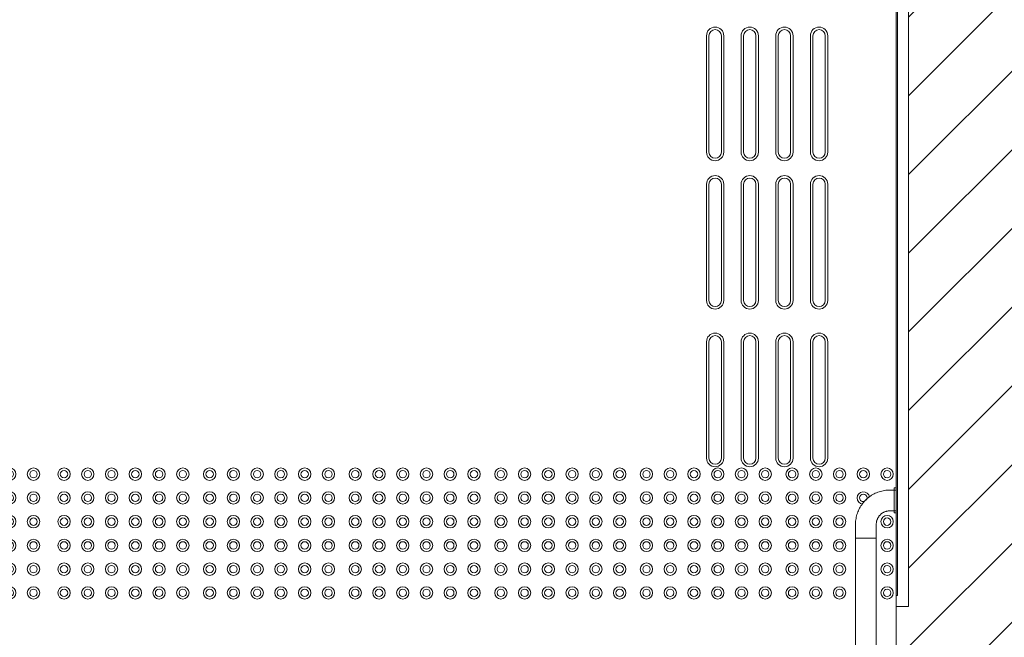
# Model space of a CAD drawing. Header units: metres. Extents: x 2.5 to 42.1, y -73.7 to -48.4.
# Tile 18 of 256: x 9.4 to 11.4, y -68 to -66.7. Entities that reach past the tile are written whole.
import ezdxf

# ---------------------------------------------------------------- set-up
doc = ezdxf.new("R2010")
doc.units = ezdxf.units.M
for name, color, linetype, lineweight in [('A-GENM', 7, 'Continuous', 18), ('A-WALL', 7, 'Continuous', 18), ('A-WALL-PATT', 7, 'Continuous', 18), ('Balaústres', 7, 'Continuous', 18), ('Corrimão', 7, 'Continuous', 18), ('Guarda-corpos', 7, 'Continuous', 18)]:
    doc.layers.add(name, color=color, linetype=linetype, lineweight=lineweight)
pattern_1 = [(45, (21.555, -62.929), (-0.0795495, 0.0795495), [])]

# ---------------------------------------------------------------- blocks, each defined once
blk = doc.blocks.new('_ARQPWR_ACS Piso tátil de alerta - 30 cm Inox-7195133-TÉRREO _0_32m')
at = {"layer": 'A-GENM', "color": 253, "true_color": 0xaaaaaa}
for centre, radius, start, end in [((-0.12, 0.12), 0.0125, 0, 180), ((-0.12, 0.12), 0.0125, 180, 360), ((-0.12, 0.12), 0.0075, 360, 180), ((-0.12, 0.12), 0.0075, 180, 360), ((-0.072, 0.12), 0.0125, 0, 180), ((-0.072, 0.12), 0.0125, 180, 360), ((-0.072, 0.12), 0.0075, 360, 180), ((-0.072, 0.12), 0.0075, 180, 360), ((-0.024, 0.12), 0.0125, 0, 180), ((-0.024, 0.12), 0.0125, 180, 360), ((-0.024, 0.12), 0.0075, 360, 180), ((-0.024, 0.12), 0.0075, 180, 360), ((0.024, 0.12), 0.0125, 0, 180), ((0.024, 0.12), 0.0125, 180, 360), ((0.024, 0.12), 0.0075, 360, 180), ((0.024, 0.12), 0.0075, 180, 360), ((0.072, 0.12), 0.0125, 0, 180), ((0.072, 0.12), 0.0125, 180, 360), ((0.072, 0.12), 0.0075, 360, 180), ((0.072, 0.12), 0.0075, 180, 360), ((0.12, 0.12), 0.0125, 0, 180), ((0.12, 0.12), 0.0125, 180, 360), ((0.12, 0.12), 0.0075, 360, 180), ((0.12, 0.12), 0.0075, 180, 360), ((-0.12, 0.072), 0.0125, 0, 180), ((-0.072, 0.072), 0.0125, 0, 180), ((-0.024, 0.072), 0.0125, 0, 180), ((0.024, 0.072), 0.0125, 0, 180), ((0.072, 0.072), 0.0125, 0, 180), ((0.12, 0.072), 0.0125, 0, 180), ((-0.12, 0.072), 0.0125, 180, 360), ((-0.12, 0.072), 0.0075, 360, 180), ((-0.12, 0.072), 0.0075, 180, 360), ((-0.072, 0.072), 0.0125, 180, 360), ((-0.072, 0.072), 0.0075, 360, 180), ((-0.072, 0.072), 0.0075, 180, 360), ((-0.024, 0.072), 0.0125, 180, 360), ((-0.024, 0.072), 0.0075, 360, 180), ((-0.024, 0.072), 0.0075, 180, 360), ((0.024, 0.072), 0.0125, 180, 360), ((0.024, 0.072), 0.0075, 360, 180), ((0.024, 0.072), 0.0075, 180, 360), ((0.072, 0.072), 0.0125, 180, 360), ((0.072, 0.072), 0.0075, 360, 180), ((0.072, 0.072), 0.0075, 180, 360), ((0.12, 0.072), 0.0125, 180, 360), ((0.12, 0.072), 0.0075, 360, 180), ((0.12, 0.072), 0.0075, 180, 360), ((-0.12, 0.024), 0.0125, 0, 180), ((-0.12, 0.024), 0.0125, 180, 360), ((-0.12, 0.024), 0.0075, 360, 180), ((-0.12, 0.024), 0.0075, 180, 360), ((-0.072, 0.024), 0.0125, 0, 180), ((-0.072, 0.024), 0.0125, 180, 360), ((-0.072, 0.024), 0.0075, 360, 180), ((-0.072, 0.024), 0.0075, 180, 360), ((-0.024, 0.024), 0.0125, 0, 180), ((-0.024, 0.024), 0.0125, 180, 360), ((-0.024, 0.024), 0.0075, 360, 180), ((-0.024, 0.024), 0.0075, 180, 360), ((0.024, 0.024), 0.0125, 0, 180), ((0.024, 0.024), 0.0125, 180, 360), ((0.024, 0.024), 0.0075, 360, 180), ((0.024, 0.024), 0.0075, 180, 360), ((0.072, 0.024), 0.0125, 0, 180), ((0.072, 0.024), 0.0125, 180, 360), ((0.072, 0.024), 0.0075, 360, 180), ((0.072, 0.024), 0.0075, 180, 360), ((0.12, 0.024), 0.0125, 0, 180), ((0.12, 0.024), 0.0125, 180, 360), ((0.12, 0.024), 0.0075, 360, 180), ((0.12, 0.024), 0.0075, 180, 360), ((-0.12, -0.024), 0.0125, 0, 180), ((-0.12, -0.024), 0.0075, 360, 180), ((-0.072, -0.024), 0.0125, 0, 180), ((-0.072, -0.024), 0.0075, 360, 180), ((-0.024, -0.024), 0.0125, 0, 180), ((-0.024, -0.024), 0.0075, 360, 180), ((0.024, -0.024), 0.0125, 0, 180), ((0.024, -0.024), 0.0075, 360, 180), ((0.072, -0.024), 0.0125, 0, 180), ((0.072, -0.024), 0.0075, 360, 180), ((0.12, -0.024), 0.0125, 0, 180), ((0.12, -0.024), 0.0075, 360, 180), ((-0.12, -0.024), 0.0125, 180, 360), ((-0.12, -0.024), 0.0075, 180, 360), ((-0.072, -0.024), 0.0125, 180, 360), ((-0.072, -0.024), 0.0075, 180, 360), ((-0.024, -0.024), 0.0125, 180, 360), ((-0.024, -0.024), 0.0075, 180, 360), ((0.024, -0.024), 0.0125, 180, 360), ((0.024, -0.024), 0.0075, 180, 360), ((0.072, -0.024), 0.0125, 180, 360), ((0.072, -0.024), 0.0075, 180, 360), ((0.12, -0.024), 0.0125, 180, 360), ((0.12, -0.024), 0.0075, 180, 360), ((-0.12, -0.072), 0.0125, 0, 180), ((-0.072, -0.072), 0.0125, 0, 180), ((-0.024, -0.072), 0.0125, 0, 180), ((0.024, -0.072), 0.0125, 0, 180), ((0.072, -0.072), 0.0125, 0, 180), ((0.12, -0.072), 0.0125, 0, 180), ((-0.12, -0.072), 0.0125, 180, 360), ((-0.12, -0.072), 0.0075, 360, 180), ((-0.12, -0.072), 0.0075, 180, 360), ((-0.072, -0.072), 0.0125, 180, 360), ((-0.072, -0.072), 0.0075, 360, 180), ((-0.072, -0.072), 0.0075, 180, 360), ((-0.024, -0.072), 0.0125, 180, 360), ((-0.024, -0.072), 0.0075, 360, 180), ((-0.024, -0.072), 0.0075, 180, 360), ((0.024, -0.072), 0.0125, 180, 360), ((0.024, -0.072), 0.0075, 360, 180), ((0.024, -0.072), 0.0075, 180, 360), ((0.072, -0.072), 0.0125, 180, 360), ((0.072, -0.072), 0.0075, 360, 180), ((0.072, -0.072), 0.0075, 180, 360), ((0.12, -0.072), 0.0125, 180, 360), ((0.12, -0.072), 0.0075, 360, 180), ((0.12, -0.072), 0.0075, 180, 360), ((-0.12, -0.12), 0.0125, 0, 180), ((-0.12, -0.12), 0.0075, 360, 180), ((-0.072, -0.12), 0.0125, 0, 180), ((-0.072, -0.12), 0.0075, 360, 180), ((-0.024, -0.12), 0.0125, 0, 180), ((-0.024, -0.12), 0.0075, 360, 180), ((0.024, -0.12), 0.0125, 0, 180), ((0.024, -0.12), 0.0075, 360, 180), ((0.072, -0.12), 0.0125, 0, 180), ((0.072, -0.12), 0.0075, 360, 180), ((0.12, -0.12), 0.0125, 0, 180), ((0.12, -0.12), 0.0075, 360, 180), ((-0.12, -0.12), 0.0125, 180, 360), ((-0.12, -0.12), 0.0075, 180, 360), ((-0.072, -0.12), 0.0125, 180, 360), ((-0.072, -0.12), 0.0075, 180, 360), ((-0.024, -0.12), 0.0125, 180, 360), ((-0.024, -0.12), 0.0075, 180, 360), ((0.024, -0.12), 0.0125, 180, 360), ((0.024, -0.12), 0.0075, 180, 360), ((0.072, -0.12), 0.0125, 180, 360), ((0.072, -0.12), 0.0075, 180, 360), ((0.12, -0.12), 0.0125, 180, 360), ((0.12, -0.12), 0.0075, 180, 360)]:
    blk.add_arc(centre, radius, start, end, dxfattribs=at)
blk = doc.blocks.new('_ARQPWR_ACS Piso tátil de alerta - 30 cm Inox-V50-TÉRREO _0_32m')
at = {"layer": 'A-GENM', "color": 253, "true_color": 0xaaaaaa}
for centre, radius, start, end in [((-0.12, 0.12), 0.0125, 0, 180), ((-0.12, 0.12), 0.0125, 180, 360), ((-0.12, 0.12), 0.0075, 360, 180), ((-0.12, 0.12), 0.0075, 180, 360), ((-0.072, 0.12), 0.0125, 0, 180), ((-0.072, 0.12), 0.0125, 180, 360), ((-0.072, 0.12), 0.0075, 360, 180), ((-0.072, 0.12), 0.0075, 180, 360), ((-0.024, 0.12), 0.0125, 0, 180), ((-0.024, 0.12), 0.0125, 180, 360), ((-0.024, 0.12), 0.0075, 360, 180), ((-0.024, 0.12), 0.0075, 180, 360), ((0.024, 0.12), 0.0125, 0, 180), ((0.024, 0.12), 0.0125, 180, 360), ((0.024, 0.12), 0.0075, 360, 180), ((0.024, 0.12), 0.0075, 180, 360), ((0.072, 0.12), 0.0125, 0, 180), ((0.072, 0.12), 0.0125, 180, 360), ((0.072, 0.12), 0.0075, 360, 180), ((0.072, 0.12), 0.0075, 180, 360), ((-0.12, 0.072), 0.0125, 0, 180), ((-0.072, 0.072), 0.0125, 0, 180), ((-0.024, 0.072), 0.0125, 0, 180), ((0.024, 0.072), 0.0125, 7.763, 180), ((-0.12, 0.072), 0.0125, 180, 360), ((-0.12, 0.072), 0.0075, 360, 180), ((-0.12, 0.072), 0.0075, 180, 360), ((-0.072, 0.072), 0.0125, 180, 360), ((-0.072, 0.072), 0.0075, 360, 180), ((-0.072, 0.072), 0.0075, 180, 360), ((-0.024, 0.072), 0.0125, 180, 360), ((-0.024, 0.072), 0.0075, 360, 180), ((-0.024, 0.072), 0.0075, 180, 360), ((0.024, 0.072), 0.0125, 180, 266.4089), ((0.024, 0.072), 0.0075, 360, 180), ((0.024, 0.072), 0.0075, 180, 294.8937), ((0.024, 0.072), 0.0075, 325.2705, 360), ((-0.12, 0.024), 0.0125, 0, 180), ((-0.12, 0.024), 0.0125, 180, 360), ((-0.12, 0.024), 0.0075, 360, 180), ((-0.12, 0.024), 0.0075, 180, 360), ((-0.072, 0.024), 0.0125, 0, 180), ((-0.072, 0.024), 0.0125, 180, 360), ((-0.072, 0.024), 0.0075, 360, 180), ((-0.072, 0.024), 0.0075, 180, 360), ((-0.024, 0.024), 0.0125, 0, 180), ((-0.024, 0.024), 0.0125, 180, 360), ((-0.024, 0.024), 0.0075, 360, 180), ((-0.024, 0.024), 0.0075, 180, 360), ((0.072, 0.024), 0.0125, 0, 180), ((0.072, 0.024), 0.0125, 180, 360), ((0.072, 0.024), 0.0075, 360, 180), ((0.072, 0.024), 0.0075, 180, 360), ((-0.12, -0.024), 0.0125, 0, 180), ((-0.12, -0.024), 0.0075, 360, 180), ((-0.072, -0.024), 0.0125, 0, 180), ((-0.072, -0.024), 0.0075, 360, 180), ((-0.024, -0.024), 0.0125, 0, 180), ((-0.024, -0.024), 0.0075, 360, 180), ((0.072, -0.024), 0.0125, 0, 180), ((0.072, -0.024), 0.0075, 360, 180), ((-0.12, -0.024), 0.0125, 180, 360), ((-0.12, -0.024), 0.0075, 180, 360), ((-0.072, -0.024), 0.0125, 180, 360), ((-0.072, -0.024), 0.0075, 180, 360), ((-0.024, -0.024), 0.0125, 180, 360), ((-0.024, -0.024), 0.0075, 180, 360), ((0.072, -0.024), 0.0125, 180, 360), ((0.072, -0.024), 0.0075, 180, 360), ((-0.12, -0.072), 0.0125, 0, 180), ((-0.072, -0.072), 0.0125, 0, 180), ((-0.024, -0.072), 0.0125, 0, 180), ((0.072, -0.072), 0.0125, 0, 180), ((-0.12, -0.072), 0.0125, 180, 360), ((-0.12, -0.072), 0.0075, 360, 180), ((-0.12, -0.072), 0.0075, 180, 360), ((-0.072, -0.072), 0.0125, 180, 360), ((-0.072, -0.072), 0.0075, 360, 180), ((-0.072, -0.072), 0.0075, 180, 360), ((-0.024, -0.072), 0.0125, 180, 360), ((-0.024, -0.072), 0.0075, 360, 180), ((-0.024, -0.072), 0.0075, 180, 360), ((0.072, -0.072), 0.0125, 180, 360), ((0.072, -0.072), 0.0075, 360, 180), ((0.072, -0.072), 0.0075, 180, 360), ((-0.12, -0.12), 0.0125, 0, 180), ((-0.12, -0.12), 0.0075, 360, 180), ((-0.072, -0.12), 0.0125, 0, 180), ((-0.072, -0.12), 0.0075, 360, 180), ((-0.024, -0.12), 0.0125, 0, 180), ((-0.024, -0.12), 0.0075, 360, 180), ((0.072, -0.12), 0.0125, 0, 180), ((0.072, -0.12), 0.0075, 360, 180), ((-0.12, -0.12), 0.0125, 180, 360), ((-0.12, -0.12), 0.0075, 180, 360), ((-0.072, -0.12), 0.0125, 180, 360), ((-0.072, -0.12), 0.0075, 180, 360), ((-0.024, -0.12), 0.0125, 180, 360), ((-0.024, -0.12), 0.0075, 180, 360), ((0.072, -0.12), 0.0125, 180, 360), ((0.072, -0.12), 0.0075, 180, 360)]:
    blk.add_arc(centre, radius, start, end, dxfattribs=at)
blk = doc.blocks.new('_ARQPWR_ACS Piso tátil direcional - 30 cm Inox-7195131-TÉRREO _0_32m')
at = {"layer": 'A-GENM', "color": 253, "true_color": 0xaaaaaa}
for p, q in [((-0.1175, 0.1225), (0.1175, 0.1225)), ((0.1175, 0.1175), (-0.1175, 0.1175)), ((-0.1175, 0.0925), (0.1175, 0.0925)), ((0.1175, 0.0875), (-0.1175, 0.0875)), ((-0.1175, 0.0525), (0.1175, 0.0525)), ((0.1175, 0.0475), (-0.1175, 0.0475)), ((-0.1175, 0.0225), (0.1175, 0.0225)), ((0.1175, 0.0175), (-0.1175, 0.0175)), ((-0.1175, -0.0175), (0.1175, -0.0175)), ((0.1175, -0.0225), (-0.1175, -0.0225)), ((-0.1175, -0.0475), (0.1175, -0.0475)), ((0.1175, -0.0525), (-0.1175, -0.0525)), ((-0.1175, -0.0875), (0.1175, -0.0875)), ((0.1175, -0.0925), (-0.1175, -0.0925)), ((-0.1175, -0.1175), (0.1175, -0.1175)), ((0.1175, -0.1225), (-0.1175, -0.1225))]:
    blk.add_line(p, q, dxfattribs=at)
for centre, radius, start, end in [((-0.1175, 0.105), 0.0175, 90, 270), ((0.1175, 0.105), 0.0175, 270, 90), ((-0.1175, 0.105), 0.0125, 90, 270), ((0.1175, 0.105), 0.0125, 270, 90), ((-0.1175, 0.035), 0.0175, 90, 270), ((-0.1175, 0.035), 0.0125, 90, 270), ((0.1175, 0.035), 0.0175, 270, 90), ((0.1175, 0.035), 0.0125, 270, 90), ((-0.1175, -0.035), 0.0175, 90, 270), ((0.1175, -0.035), 0.0175, 270, 90), ((-0.1175, -0.035), 0.0125, 90, 270), ((0.1175, -0.035), 0.0125, 270, 90), ((-0.1175, -0.105), 0.0175, 90, 270), ((-0.1175, -0.105), 0.0125, 90, 270), ((0.1175, -0.105), 0.0175, 270, 90), ((0.1175, -0.105), 0.0125, 270, 90)]:
    blk.add_arc(centre, radius, start, end, dxfattribs=at)
blk = doc.blocks.new('Guarda-corpo - Apoio com Canopla-8761141-TÉRREO _0_32m')
at = {"layer": 'Balaústres', "color": 253, "true_color": 0xaaaaaa}
for p, q in [((-0.0476, 0.1014), (-0.0514, 0.1014)), ((-0.0476, 0.0506), (-0.0476, 0.1014)), ((-0.0386, 0.097), (-0.0514, 0.097)), ((-0.0514, 0.055), (-0.0386, 0.055)), ((-0.0514, 0.0506), (-0.0476, 0.0506)), ((-0.0111, 0.0275), (-0.0111, 0)), ((0.0309, 0), (0.0309, 0.0275)), ((0.0068, 0), (0.0129, 0))]:
    blk.add_line(p, q, dxfattribs=at)
at = {"layer": 'Balaústres', "color": 253, "true_color": 0xaaaaaa, "flags": 128}
for points in [[(0.0309, 0.0275), (0.0308, 0.0303), (0.0306, 0.0331), (0.0304, 0.0358), (0.03, 0.0386), (0.0295, 0.0413), (0.0289, 0.044), (0.0281, 0.0467), (0.0273, 0.0494), (0.0264, 0.052), (0.0254, 0.0546), (0.0242, 0.0571), (0.023, 0.0596), (0.0217, 0.062), (0.0202, 0.0644), (0.0187, 0.0667), (0.0171, 0.069), (0.0154, 0.0712), (0.0136, 0.0733), (0.0117, 0.0754), (0.0098, 0.0774), (0.0077, 0.0793), (0.0056, 0.0811), (0.0035, 0.0828), (0.0012, 0.0844), (-0.0011, 0.086), (-0.0035, 0.0874), (-0.0059, 0.0888), (-0.0084, 0.0901), (-0.0109, 0.0912), (-0.0135, 0.0923), (-0.0161, 0.0932), (-0.0187, 0.0941), (-0.0214, 0.0948), (-0.0241, 0.0955), (-0.0268, 0.096), (-0.0296, 0.0964), (-0.0323, 0.0967), (-0.0351, 0.0969), (-0.0379, 0.097), (-0.0386, 0.097)], [(0.0309, 0.0275), (0.0308, 0.0303), (0.0306, 0.0331), (0.0304, 0.0358), (0.03, 0.0386), (0.0295, 0.0413), (0.0289, 0.044), (0.0281, 0.0467), (0.0273, 0.0494), (0.0264, 0.052), (0.0254, 0.0546), (0.0242, 0.0571), (0.023, 0.0596), (0.0217, 0.062), (0.0202, 0.0644), (0.0187, 0.0667), (0.0171, 0.069), (0.0154, 0.0712), (0.0136, 0.0733), (0.0117, 0.0754), (0.0098, 0.0774), (0.0077, 0.0793), (0.0056, 0.0811), (0.0035, 0.0828), (0.0012, 0.0844), (-0.0011, 0.086), (-0.0035, 0.0874), (-0.0059, 0.0888), (-0.0084, 0.0901), (-0.0109, 0.0912), (-0.0135, 0.0923), (-0.0161, 0.0932), (-0.0187, 0.0941), (-0.0214, 0.0948), (-0.0241, 0.0955), (-0.0268, 0.096), (-0.0296, 0.0964), (-0.0323, 0.0967), (-0.0351, 0.0969), (-0.0379, 0.097), (-0.0386, 0.097)], [(-0.0386, 0.055), (-0.0376, 0.055), (-0.0365, 0.0549), (-0.0354, 0.0548), (-0.0343, 0.0546), (-0.0332, 0.0545), (-0.0321, 0.0542), (-0.0311, 0.0539), (-0.03, 0.0536), (-0.029, 0.0532), (-0.0279, 0.0528), (-0.0269, 0.0524), (-0.026, 0.0519), (-0.025, 0.0514), (-0.024, 0.0508), (-0.0231, 0.0502), (-0.0222, 0.0496), (-0.0214, 0.0489), (-0.0205, 0.0482), (-0.0197, 0.0474), (-0.0189, 0.0467), (-0.0182, 0.0459), (-0.0175, 0.045), (-0.0168, 0.0442), (-0.0161, 0.0433), (-0.0155, 0.0424), (-0.0149, 0.0414), (-0.0144, 0.0405), (-0.0139, 0.0395), (-0.0134, 0.0385), (-0.013, 0.0375), (-0.0126, 0.0364), (-0.0123, 0.0354), (-0.012, 0.0343), (-0.0118, 0.0333), (-0.0116, 0.0322), (-0.0114, 0.0311), (-0.0113, 0.03), (-0.0112, 0.0289), (-0.0112, 0.0278), (-0.0111, 0.0275)], [(-0.0161, 0.0433), (-0.0155, 0.0424), (-0.0149, 0.0414)]]:
    blk.add_lwpolyline(points, dxfattribs=at)
blk = doc.blocks.new('Guarda-corpo - Apoio com Canopla-8761143-TÉRREO _0_32m')
at = {"layer": 'Balaústres', "color": 253, "true_color": 0xaaaaaa}
for p, q in [((-0.0111, 0), (-0.0111, -0.0275)), ((0.0309, -0.0275), (0.0309, 0)), ((0.0129, 0), (0.0068, 0)), ((-0.0476, -0.0506), (-0.0514, -0.0506)), ((-0.0386, -0.055), (-0.0514, -0.055)), ((-0.0476, -0.1014), (-0.0476, -0.0506)), ((-0.0514, -0.097), (-0.0386, -0.097)), ((-0.0514, -0.1014), (-0.0476, -0.1014))]:
    blk.add_line(p, q, dxfattribs=at)
at = {"layer": 'Balaústres', "color": 253, "true_color": 0xaaaaaa, "flags": 128}
for points in [[(-0.0386, -0.097), (-0.0359, -0.0969), (-0.0331, -0.0968), (-0.0303, -0.0965), (-0.0276, -0.0961), (-0.0248, -0.0956), (-0.0221, -0.095), (-0.0194, -0.0943), (-0.0168, -0.0935), (-0.0142, -0.0925), (-0.0116, -0.0915), (-0.009, -0.0904), (-0.0066, -0.0891), (-0.0041, -0.0878), (-0.0017, -0.0864), (0.0006, -0.0849), (0.0029, -0.0832), (0.0051, -0.0815), (0.0072, -0.0798), (0.0092, -0.0779), (0.0112, -0.0759), (0.0131, -0.0739), (0.0149, -0.0718), (0.0166, -0.0696), (0.0183, -0.0674), (0.0198, -0.0651), (0.0213, -0.0627), (0.0226, -0.0603), (0.0239, -0.0578), (0.0251, -0.0553), (0.0261, -0.0527), (0.0271, -0.0501), (0.0279, -0.0474), (0.0287, -0.0447), (0.0293, -0.042), (0.0298, -0.0393), (0.0303, -0.0366), (0.0306, -0.0338), (0.0308, -0.031), (0.0308, -0.0283), (0.0309, -0.0275)], [(-0.0111, -0.0275), (-0.0112, -0.0286), (-0.0112, -0.0297), (-0.0113, -0.0308), (-0.0115, -0.0319), (-0.0117, -0.033), (-0.0119, -0.034), (-0.0122, -0.0351), (-0.0125, -0.0362), (-0.0129, -0.0372), (-0.0133, -0.0382), (-0.0138, -0.0392), (-0.0143, -0.0402), (-0.0148, -0.0412), (-0.0154, -0.0421), (-0.016, -0.043), (-0.0166, -0.0439), (-0.0173, -0.0448), (-0.018, -0.0456), (-0.0187, -0.0464), (-0.0195, -0.0472), (-0.0203, -0.048), (-0.0211, -0.0487), (-0.022, -0.0494), (-0.0229, -0.05), (-0.0238, -0.0506), (-0.0247, -0.0512), (-0.0257, -0.0518), (-0.0267, -0.0523), (-0.0277, -0.0527), (-0.0287, -0.0531), (-0.0297, -0.0535), (-0.0308, -0.0538), (-0.0318, -0.0541), (-0.0329, -0.0544), (-0.034, -0.0546), (-0.0351, -0.0548), (-0.0362, -0.0549), (-0.0373, -0.055), (-0.0384, -0.055), (-0.0386, -0.055)], [(-0.0386, -0.097), (-0.0359, -0.0969), (-0.0331, -0.0968), (-0.0303, -0.0965), (-0.0276, -0.0961), (-0.0248, -0.0956), (-0.0221, -0.095), (-0.0194, -0.0943), (-0.0168, -0.0935), (-0.0142, -0.0925), (-0.0116, -0.0915), (-0.009, -0.0904), (-0.0066, -0.0891), (-0.0041, -0.0878), (-0.0017, -0.0864), (0.0006, -0.0849), (0.0029, -0.0832), (0.0051, -0.0815), (0.0072, -0.0798), (0.0092, -0.0779), (0.0112, -0.0759), (0.0131, -0.0739), (0.0149, -0.0718), (0.0166, -0.0696), (0.0183, -0.0674), (0.0198, -0.0651), (0.0213, -0.0627), (0.0226, -0.0603), (0.0239, -0.0578), (0.0251, -0.0553), (0.0261, -0.0527), (0.0271, -0.0501), (0.0279, -0.0474), (0.0287, -0.0447), (0.0293, -0.042), (0.0298, -0.0393), (0.0303, -0.0366), (0.0306, -0.0338), (0.0308, -0.031), (0.0308, -0.0283), (0.0309, -0.0275)], [(-0.0229, -0.05), (-0.0238, -0.0506), (-0.0247, -0.0512)]]:
    blk.add_lwpolyline(points, dxfattribs=at)
blk = doc.blocks.new('Guarda-corpo - Guarda-corpo-8439544-TÉRREO _0_32m')
at = {"layer": 'Corrimão', "color": 253, "true_color": 0xaaaaaa}
for p, q in [((11.1376, -67.7691), (11.1578, -67.7691)), ((11.1376, -68.1624), (11.1376, -67.7691)), ((11.1586, -67.7691), (11.1796, -67.7691)), ((11.1796, -68.1624), (11.1796, -67.7691)), ((11.1376, -68.3691), (11.1376, -68.1624)), ((11.1796, -68.3691), (11.1796, -68.1624)), ((11.1586, -68.3691), (11.1376, -68.3691)), ((11.1796, -68.3691), (11.1593, -68.3691))]:
    blk.add_line(p, q, dxfattribs=at)
at = {"rotation": 180}
for name, p in [('Guarda-corpo - Apoio com Canopla-8761143-TÉRREO _0_32m', (11.1684, -67.7691)), ('Guarda-corpo - Apoio com Canopla-8761141-TÉRREO _0_32m', (11.1684, -68.3691))]:
    blk.add_blockref(name, p, dxfattribs=at)
blk = doc.blocks.new('_ARQPWR_ACS Piso tátil de alerta - 30 cm Inox-V74-TÉRREO _0_32m')
at = {"layer": 'A-GENM', "color": 253, "true_color": 0xaaaaaa}
for centre, radius, start, end in [((-0.12, 0.12), 0.0075, 360, 56.487), ((-0.12, 0.12), 0.0075, 303.513, 360), ((-0.12, 0.12), 0.0125, 48.346, 69.7903), ((-0.12, 0.12), 0.0125, 290.2097, 360), ((-0.12, 0.12), 0.0125, 0, 31.0944), ((-0.072, 0.12), 0.0125, 142.6767, 180), ((-0.072, 0.12), 0.0125, 180, 292.2062), ((-0.072, 0.12), 0.0075, 140.4409, 180), ((-0.072, 0.12), 0.0075, 180, 296.951), ((-0.024, 0.12), 0.0125, 0, 118.1199), ((-0.024, 0.12), 0.0075, 360, 120), ((-0.024, 0.12), 0.0075, 253.5386, 360), ((-0.024, 0.12), 0.0125, 270, 360), ((0.024, 0.12), 0.0125, 0, 180), ((0.024, 0.12), 0.0125, 180, 360), ((0.024, 0.12), 0.0075, 360, 180), ((0.024, 0.12), 0.0075, 180, 360), ((0.072, 0.12), 0.0125, 0, 180), ((0.072, 0.12), 0.0125, 180, 360), ((0.072, 0.12), 0.0075, 360, 180), ((0.072, 0.12), 0.0075, 180, 360), ((0.12, 0.12), 0.0125, 0, 180), ((0.12, 0.12), 0.0125, 180, 360), ((0.12, 0.12), 0.0075, 360, 180), ((0.12, 0.12), 0.0075, 180, 360), ((-0.12, 0.072), 0.0125, 0, 69.7903), ((-0.072, 0.072), 0.0125, 57.6854, 180), ((-0.024, 0.072), 0.0125, 0, 89.0754), ((0.024, 0.072), 0.0125, 0, 180), ((0.072, 0.072), 0.0125, 0, 180), ((0.12, 0.072), 0.0125, 0, 180), ((-0.12, 0.072), 0.0075, 360, 56.487), ((-0.12, 0.072), 0.0075, 303.513, 360), ((-0.12, 0.072), 0.0125, 290.2097, 360), ((-0.072, 0.072), 0.0125, 180, 301.2171), ((-0.072, 0.072), 0.0075, 21.8941, 180), ((-0.072, 0.072), 0.0075, 180, 338.1059), ((-0.024, 0.072), 0.0125, 270, 360), ((-0.024, 0.072), 0.0075, 360, 89.169), ((-0.024, 0.072), 0.0075, 271.0529, 360), ((0.024, 0.072), 0.0125, 180, 360), ((0.024, 0.072), 0.0075, 360, 180), ((0.024, 0.072), 0.0075, 180, 360), ((0.072, 0.072), 0.0125, 180, 360), ((0.072, 0.072), 0.0075, 360, 180), ((0.072, 0.072), 0.0075, 180, 360), ((0.12, 0.072), 0.0125, 180, 360), ((0.12, 0.072), 0.0075, 360, 180), ((0.12, 0.072), 0.0075, 180, 360), ((-0.12, 0.024), 0.0075, 360, 56.487), ((-0.12, 0.024), 0.0075, 303.513, 360), ((-0.12, 0.024), 0.0125, 0, 69.7903), ((-0.12, 0.024), 0.0125, 290.2097, 360), ((-0.072, 0.024), 0.0125, 58.7829, 180), ((-0.072, 0.024), 0.0125, 180, 301.2171), ((-0.072, 0.024), 0.0075, 21.8941, 180), ((-0.072, 0.024), 0.0075, 180, 338.1059), ((-0.024, 0.024), 0.0125, 0, 89.3299), ((-0.024, 0.024), 0.0075, 360, 88.9471), ((-0.024, 0.024), 0.0125, 270.6701, 360), ((-0.024, 0.024), 0.0075, 271.0529, 360), ((0.024, 0.024), 0.0125, 0, 180), ((0.024, 0.024), 0.0125, 180, 360), ((0.024, 0.024), 0.0075, 360, 180), ((0.024, 0.024), 0.0075, 180, 360), ((0.072, 0.024), 0.0125, 0, 180), ((0.072, 0.024), 0.0125, 180, 360), ((0.072, 0.024), 0.0075, 360, 180), ((0.072, 0.024), 0.0075, 180, 360), ((0.12, 0.024), 0.0125, 0, 180), ((0.12, 0.024), 0.0125, 180, 360), ((0.12, 0.024), 0.0075, 360, 180), ((0.12, 0.024), 0.0075, 180, 360), ((-0.12, -0.024), 0.0075, 360, 56.487), ((-0.12, -0.024), 0.0125, 0, 69.7903), ((-0.072, -0.024), 0.0125, 58.7829, 180), ((-0.072, -0.024), 0.0075, 21.8941, 180), ((-0.024, -0.024), 0.0125, 0, 89.3299), ((-0.024, -0.024), 0.0075, 360, 88.9471), ((0.024, -0.024), 0.0125, 0, 180), ((0.024, -0.024), 0.0075, 360, 180), ((0.072, -0.024), 0.0125, 0, 180), ((0.072, -0.024), 0.0075, 360, 180), ((0.12, -0.024), 0.0125, 0, 180), ((0.12, -0.024), 0.0075, 360, 180), ((-0.12, -0.024), 0.0075, 303.513, 360), ((-0.12, -0.024), 0.0125, 290.2097, 360), ((-0.072, -0.024), 0.0125, 180, 301.2171), ((-0.072, -0.024), 0.0075, 180, 338.1059), ((-0.024, -0.024), 0.0125, 270.6701, 360), ((-0.024, -0.024), 0.0075, 271.0529, 360), ((0.024, -0.024), 0.0125, 180, 360), ((0.024, -0.024), 0.0075, 180, 360), ((0.072, -0.024), 0.0125, 180, 360), ((0.072, -0.024), 0.0075, 180, 360), ((0.12, -0.024), 0.0125, 180, 360), ((0.12, -0.024), 0.0075, 180, 360), ((-0.072, -0.072), 0.0125, 58.7829, 180), ((-0.024, -0.072), 0.0125, 0, 89.3299), ((0.024, -0.072), 0.0125, 0, 180), ((0.072, -0.072), 0.0125, 0, 180), ((0.12, -0.072), 0.0125, 0, 180), ((-0.12, -0.072), 0.0075, 360, 56.487), ((-0.12, -0.072), 0.0075, 303.513, 360), ((-0.12, -0.072), 0.0125, 0, 70.582), ((-0.12, -0.072), 0.0125, 289.6986, 360), ((-0.072, -0.072), 0.0125, 180, 301.2171), ((-0.072, -0.072), 0.0075, 21.8941, 180), ((-0.072, -0.072), 0.0075, 180, 338.1059), ((-0.024, -0.072), 0.0075, 360, 88.9471), ((-0.024, -0.072), 0.0125, 270.6701, 360), ((-0.024, -0.072), 0.0075, 271.0529, 360), ((0.024, -0.072), 0.0125, 180, 360), ((0.024, -0.072), 0.0075, 360, 180), ((0.024, -0.072), 0.0075, 180, 360), ((0.072, -0.072), 0.0125, 180, 360), ((0.072, -0.072), 0.0075, 360, 180), ((0.072, -0.072), 0.0075, 180, 360), ((0.12, -0.072), 0.0125, 180, 360), ((0.12, -0.072), 0.0075, 360, 180), ((0.12, -0.072), 0.0075, 180, 360), ((-0.12, -0.12), 0.0075, 360, 56.8425), ((-0.12, -0.12), 0.0125, 0, 69.9641), ((-0.072, -0.12), 0.0125, 58.7829, 180), ((-0.072, -0.12), 0.0075, 21.8941, 180), ((-0.024, -0.12), 0.0125, 0, 89.3299), ((-0.024, -0.12), 0.0075, 360, 88.9471), ((0.024, -0.12), 0.0125, 0, 180), ((0.024, -0.12), 0.0075, 360, 180), ((0.072, -0.12), 0.0125, 0, 180), ((0.072, -0.12), 0.0075, 360, 180), ((0.12, -0.12), 0.0125, 0, 180), ((0.12, -0.12), 0.0075, 360, 180), ((-0.12, -0.12), 0.0075, 303.513, 360), ((-0.12, -0.12), 0.0125, 290.2097, 360), ((-0.072, -0.12), 0.0125, 180, 301.2171), ((-0.072, -0.12), 0.0075, 180, 338.1059), ((-0.024, -0.12), 0.0125, 270.6701, 360), ((-0.024, -0.12), 0.0075, 271.0529, 360), ((0.024, -0.12), 0.0125, 180, 360), ((0.024, -0.12), 0.0075, 180, 360), ((0.072, -0.12), 0.0125, 180, 360), ((0.072, -0.12), 0.0075, 180, 360), ((0.12, -0.12), 0.0125, 180, 360), ((0.12, -0.12), 0.0075, 180, 360)]:
    blk.add_arc(centre, radius, start, end, dxfattribs=at)
blk = doc.blocks.new('4 GRE - ESCOLA DE CINEMA E AUDIOVISUAL CINE REX R07_rvt-1-TÉRREO _0_32m')
at = {"layer": 'A-WALL-PATT', "true_color": 0xd4d4d4}
h = blk.add_hatch(dxfattribs=at)
h.set_pattern_fill('FP_9', color=254, style=0, pattern_type=2)
h.set_pattern_definition([(50, (21.555, -62.929), (0.546555, -0.047815), [0.05715, -0.62865]), (355, (21.555, -62.929), (-0.105728, 0.573166), [0.04572, -0.50292]), (100.451, (21.601, -62.933), (0.440828, 0.52535), [0.04857, -0.53427]), (46.184, (21.555, -62.776), (0.813237, -0.12613), [0.08573, -0.94298]), (96.636, (21.623, -62.787), (0.71221, 0.742287), [0.07286, -0.80141]), (351.184, (21.555, -62.776), (0.712217, 0.742274), [0.06858, -0.75438]), (21, (21.631, -62.814), (0.454846, -0.306795), [0.05715, -0.62865]), (326, (21.631, -62.814), (0.185405, 0.55256), [0.04572, -0.50292]), (71.451, (21.669, -62.84), (0.64025, 0.245763), [0.04857, -0.53427]), (37.5, (21.555, -62.929), (0.009261, 0.2536672), [0.02515, -0.47168, 0.02515, -0.48539, -0.50482]), (37.5, (21.555, -62.929), (0.009261, 0.2536672), [-1.007, 0.02515, -0.47968]), (7.5, (21.555, -62.929), (0.200456, 0.300546), [0.02515, -0.26594, 0.02515, -0.46025, -0.1924]), (7.5, (21.555, -62.929), (0.200456, 0.300546), [-0.77648, 0.02515, -0.16726]), (327.5, (21.385, -62.929), (0.4067682, -0.0171882), [0.02515, -0.16535, 0.02515, -0.56921, -0.78867]), (327.5, (21.385, -62.929), (0.4067682, -0.0171882), [-0.78486, 0.02515, -0.76352]), (317.5, (21.309, -62.929), (0.444383, 0.076279), [0.02515, -0.2225, 0.02515, -0.36957, -0.56007]), (317.5, (21.309, -62.929), (0.444383, 0.076279), [-0.64237, 0.02515, -0.53492])])
h.paths.add_polyline_path([(11.2223, -71.4719), (11.2223, -70.1455), (11.2198, -70.1455), (11.2198, -71.4719)])
h.paths.add_polyline_path([(11.2223, -68.4855), (11.2223, -68.3801), (11.2198, -68.3801), (11.2198, -68.4855)])
h.paths.add_polyline_path([(11.2223, -67.8851), (11.2223, -65.5719), (11.2198, -65.5719), (11.2198, -67.8851)])
h.paths.add_polyline_path([(11.2223, -63.7209), (11.2223, -58.8919), (11.2198, -58.8919), (11.2198, -63.7209)])
h.paths.add_polyline_path([(11.2223, -57.5884), (11.2223, -54.34), (11.2198, -54.34), (11.2198, -57.5884)])
h.paths.add_polyline_path([(11.2198, -54.3315), (11.2223, -54.3315), (11.2223, -54.1615), (11.2198, -54.1615), (11.2198, -54.3283)])
h = blk.add_hatch(dxfattribs=at)
h.set_pattern_fill('FP_10', color=254, style=0, pattern_type=2)
h.set_pattern_definition(pattern_1)
h.paths.add_polyline_path([(11.6948, -71.4969), (11.6948, -70.1455), (11.2448, -70.1455), (11.2448, -71.4969), (11.4437, -71.4969)])
h.paths.add_polyline_path([(11.2889, -68.4855), (11.6948, -68.4855), (11.6948, -65.5719), (11.2448, -65.5719), (11.2448, -68.4855)])
h.paths.add_polyline_path([(11.2448, -63.7209), (11.6948, -63.7209), (11.6948, -58.8919), (11.2448, -58.8919), (11.2448, -63.6391)])
h.paths.add_polyline_path([(11.2448, -57.5884), (11.6948, -57.5884), (11.6948, -54.16), (11.2448, -54.16), (11.2448, -57.498)])
h = blk.add_hatch(dxfattribs=at)
h.set_pattern_fill('FP_10', color=254, style=0, pattern_type=2)
h.set_pattern_definition(pattern_1)
h.paths.add_polyline_path([(5.4937, -68.3576), (9.2407, -68.3576), (9.2407, -67.9076), (5.4937, -67.9076), (5.4937, -68.1955)])
h.paths.add_polyline_path([(11.2223, -68.3576), (11.2448, -68.3576), (11.2448, -67.9076), (11.2198, -67.9076), (11.2198, -68.3576)])
at = {"layer": 'A-WALL', "color": 253, "true_color": 0xaaaaaa}
for p, q in [((11.2198, -65.5719), (11.2198, -68.4855)), ((11.2223, -67.8851), (11.2223, -65.5719)), ((11.2448, -67.9076), (11.2448, -65.5719)), ((11.2223, -67.8851), (11.2198, -67.8851)), ((11.2223, -67.9076), (11.2198, -67.9076)), ((11.2448, -67.9076), (11.2223, -67.9076))]:
    blk.add_line(p, q, dxfattribs=at)
at = {"layer": 'A-GENM', "color": 253, "lineweight": 18, "true_color": 0xaaaaaa, "rotation": 89.9999999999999}
for p in [(10.959, -66.8715), (10.959, -67.1715), (10.959, -67.49)]:
    blk.add_blockref('_ARQPWR_ACS Piso tátil direcional - 30 cm Inox-7195131-TÉRREO _0_32m', p, dxfattribs=at)
at = {"layer": 'A-GENM', "color": 253, "lineweight": 18, "true_color": 0xaaaaaa}
for name, p in [('_ARQPWR_ACS Piso tátil de alerta - 30 cm Inox-V74-TÉRREO _0_32m', (9.3567, -67.76)), ('_ARQPWR_ACS Piso tátil de alerta - 30 cm Inox-7195133-TÉRREO _0_32m', (9.6584, -67.76)), ('_ARQPWR_ACS Piso tátil de alerta - 30 cm Inox-7195133-TÉRREO _0_32m', (9.9526, -67.76)), ('_ARQPWR_ACS Piso tátil de alerta - 30 cm Inox-7195133-TÉRREO _0_32m', (10.2468, -67.76)), ('_ARQPWR_ACS Piso tátil de alerta - 30 cm Inox-7195133-TÉRREO _0_32m', (10.541, -67.76)), ('_ARQPWR_ACS Piso tátil de alerta - 30 cm Inox-7195133-TÉRREO _0_32m', (10.8352, -67.76)), ('_ARQPWR_ACS Piso tátil de alerta - 30 cm Inox-V50-TÉRREO _0_32m', (11.1294, -67.76))]:
    blk.add_blockref(name, p, dxfattribs=at)
at = {"layer": 'Guarda-corpos', "color": 253, "lineweight": 18, "true_color": 0xaaaaaa}
blk.add_blockref('Guarda-corpo - Guarda-corpo-8439544-TÉRREO _0_32m', (0, 0), dxfattribs=at)

msp = doc.modelspace()

# ---------------------------------------------------------------- block references
at = {"lineweight": 5}
msp.add_blockref('4 GRE - ESCOLA DE CINEMA E AUDIOVISUAL CINE REX R07_rvt-1-TÉRREO _0_32m', (0, 0), dxfattribs=at)

doc.saveas('drawing.dxf')
